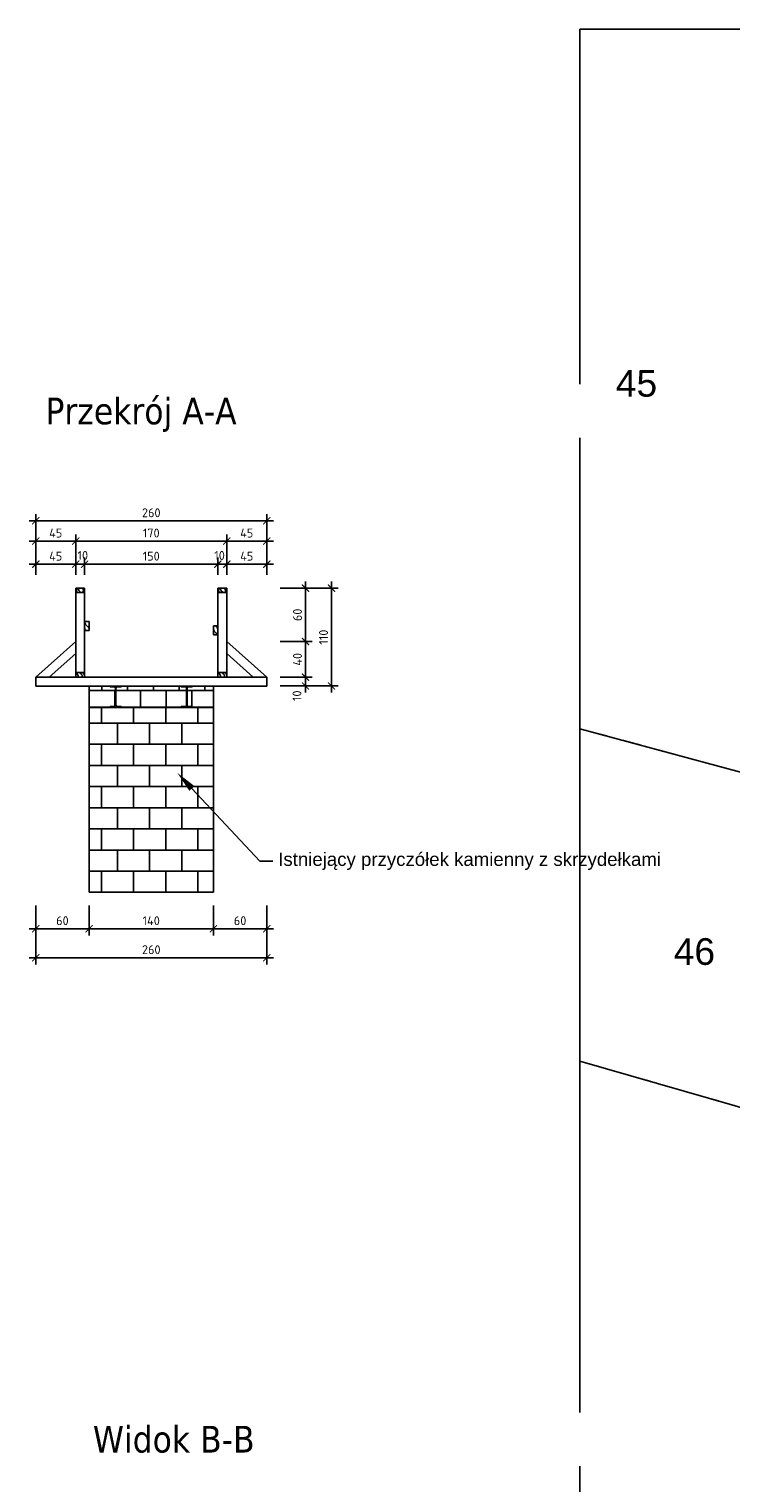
# Model space of a CAD drawing. Header units: millimetres. Extents: x 50975 to 116025, y -42779 to -16535.
# Tile 12 of 28: x 52085 to 52875, y -18388 to -16753. Entities that reach past the tile are written whole.
import ezdxf
from ezdxf import colors
from ezdxf.entities.mleader import LeaderData, LeaderLine
from ezdxf.enums import TextEntityAlignment as Align
from ezdxf.math import Vec2, Vec3

# ---------------------------------------------------------------- set-up
doc = ezdxf.new("R2010")
doc.units = ezdxf.units.MM
doc.header["$LTSCALE"] = 40
doc.header["$PDMODE"] = 35
doc.header["$PDSIZE"] = 10
for name, pattern in [('DASHDOTX2', [2, 1, -0.5, 0, -0.5]), ('EGBK02', [4, 1.5, -0.5, 1.5, -0.5]), ('EGBU01', [2, 0.5, -0.5, 0.5, -0.5])]:
    doc.linetypes.add(name, pattern=pattern)
doc.layers.get('0').transparency = 0.4
doc.layers.get('Defpoints').transparency = 0.4
doc.layers.add('DR_proj_oś', color=1, linetype='DASHDOTX2', lineweight=18, transparency=0.4)
doc.layers.add('Działki', color=105, linetype='Continuous', lineweight=0)
for name, color, linetype in [('K01', 94, 'Continuous'), ('K025', 161, 'Continuous'), ('K10', 10, 'Continuous')]:
    doc.layers.add(name, color=color, linetype=linetype)
doc.layers.add('Kontury klasyfikacyjne', color=7, linetype='Continuous', lineweight=0, true_color=0x24bc24)
doc.layers.add('Użytki gruntowe', color=7, linetype='Continuous', lineweight=0, true_color=0x008000)
doc.styles.add('DOMYSLNA_CZCIONKA', font='arial.ttf')
doc.styles.add('GA4-ATR-TEXT', font='arial.ttf', dxfattribs={"width": 0.9})
doc.styles.get("Standard").update_dxf_attribs({"font": 'isocpeur.ttf', "height": 10})
doc.linetypes.add('ZIGZAG', pattern='A,0.00254,-5.08,[131,ltypeshp.shx,S=5.08,R=0,X=-5.08,Y=0],-10.16,[131,ltypeshp.shx,S=5.08,R=180,X=5.08,Y=0],-5.08', length=20.32254)
doc.dimstyles.new('ARCHIC', dxfattribs={"dimtxt": 10, "dimasz": 8, "dimexe": 7.5, "dimexo": 15, "dimgap": 4, "dimtad": 1, "dimdec": 1, "dimrnd": 0.5, "dimtxsty": 'Standard', "dimblk": 'ARCHTICK', "dimcen": 12.5, "dimdle": 7.5, "dimclrd": 94, "dimclre": 94, "dimclrt": 151, "dimazin": 2, "dimtfac": 1, "dimtdec": 1, "dimtmove": 2, "dimatfit": 3, "dimfxl": 7.5, "dimarcsym": 0})

# ---------------------------------------------------------------- blocks, each defined once
blk = doc.blocks.new('_ArchTick')
at = {"color": 0, "linetype": 'ByBlock', "const_width": 0.15}
blk.add_lwpolyline([(-0.5, -0.5), (0.5, 0.5)], dxfattribs=at)
blk = doc.blocks.new('*D261')
at = {"layer": 'Defpoints', "color": 0}
for p in [(52307.4, -17328.7), (52137.4, -17381.7), (52307.4, -17381.7)]:
    blk.add_point(p, dxfattribs=at)
at = {"layer": 'K025', "color": 94, "lineweight": -2}
for p, q in [((52129.9, -17328.7), (52314.9, -17328.7)), ((52137.4, -17366.7), (52137.4, -17321.2)), ((52307.4, -17366.7), (52307.4, -17321.2))]:
    blk.add_line(p, q, dxfattribs=at)
at = {"layer": 'K025', "color": 94, "lineweight": -2, "xscale": 8, "yscale": 8, "zscale": 8, "rotation": 180}
blk.add_blockref('_ArchTick', (52137.4, -17328.7), dxfattribs=at)
at = {"layer": 'K025', "color": 94, "lineweight": -2, "xscale": 8, "yscale": 8, "zscale": 8}
blk.add_blockref('_ArchTick', (52307.4, -17328.7), dxfattribs=at)
at = {"layer": 'K025', "color": 151, "insert": (52222.4, -17319.7), "char_height": 10, "attachment_point": 5}
blk.add_mtext('170', dxfattribs=at)
blk = doc.blocks.new('*D262')
at = {"layer": 'Defpoints', "color": 0}
for p in [(52297.4, -17354.7), (52147.4, -17381.7), (52297.4, -17381.7)]:
    blk.add_point(p, dxfattribs=at)
at = {"layer": 'K025', "color": 94, "lineweight": -2}
for p, q in [((52147.4, -17366.7), (52147.4, -17347.2)), ((52297.4, -17366.7), (52297.4, -17347.2)), ((52139.9, -17354.7), (52304.9, -17354.7))]:
    blk.add_line(p, q, dxfattribs=at)
at = {"layer": 'K025', "color": 94, "lineweight": -2, "xscale": 8, "yscale": 8, "zscale": 8, "rotation": 180}
blk.add_blockref('_ArchTick', (52147.4, -17354.7), dxfattribs=at)
at = {"layer": 'K025', "color": 94, "lineweight": -2, "xscale": 8, "yscale": 8, "zscale": 8}
blk.add_blockref('_ArchTick', (52297.4, -17354.7), dxfattribs=at)
at = {"layer": 'K025', "color": 151, "insert": (52222.4, -17345.7), "char_height": 10, "attachment_point": 5}
blk.add_mtext('150', dxfattribs=at)
blk = doc.blocks.new('*D263')
at = {"layer": 'Defpoints', "color": 0}
for p in [(52297.4, -17354.7), (52297.4, -17381.7), (52307.4, -17381.7)]:
    blk.add_point(p, dxfattribs=at)
at = {"layer": 'K025', "color": 94, "lineweight": -2}
for p, q in [((52297.4, -17366.7), (52297.4, -17347.2)), ((52307.4, -17366.7), (52307.4, -17347.2)), ((52314.9, -17354.7), (52289.9, -17354.7))]:
    blk.add_line(p, q, dxfattribs=at)
at = {"layer": 'K025', "color": 94, "lineweight": -2, "xscale": 8, "yscale": 8, "zscale": 8, "rotation": 180}
blk.add_blockref('_ArchTick', (52297.4, -17354.7), dxfattribs=at)
at = {"layer": 'K025', "color": 94, "lineweight": -2, "xscale": 8, "yscale": 8, "zscale": 8}
blk.add_blockref('_ArchTick', (52307.4, -17354.7), dxfattribs=at)
at = {"layer": 'K025', "color": 151, "insert": (52299.3, -17344.9), "char_height": 10, "attachment_point": 5}
blk.add_mtext('10', dxfattribs=at)
blk = doc.blocks.new('*D264')
at = {"layer": 'Defpoints', "color": 0}
for p in [(52352.4, -17354.7), (52307.4, -17381.7), (52352.4, -17381.7)]:
    blk.add_point(p, dxfattribs=at)
at = {"layer": 'K025', "color": 94, "lineweight": -2}
for p, q in [((52307.4, -17366.7), (52307.4, -17347.2)), ((52352.4, -17366.7), (52352.4, -17347.2)), ((52299.9, -17354.7), (52359.9, -17354.7))]:
    blk.add_line(p, q, dxfattribs=at)
at = {"layer": 'K025', "color": 94, "lineweight": -2, "xscale": 8, "yscale": 8, "zscale": 8, "rotation": 180}
blk.add_blockref('_ArchTick', (52307.4, -17354.7), dxfattribs=at)
at = {"layer": 'K025', "color": 94, "lineweight": -2, "xscale": 8, "yscale": 8, "zscale": 8}
blk.add_blockref('_ArchTick', (52352.4, -17354.7), dxfattribs=at)
at = {"layer": 'K025', "color": 151, "insert": (52329.9, -17345.7), "char_height": 10, "attachment_point": 5}
blk.add_mtext('45', dxfattribs=at)
blk = doc.blocks.new('*D265')
at = {"layer": 'Defpoints', "color": 0}
for p in [(52147.4, -17354.7), (52137.4, -17381.7), (52147.4, -17381.7)]:
    blk.add_point(p, dxfattribs=at)
at = {"layer": 'K025', "color": 94, "lineweight": -2}
for p, q in [((52137.4, -17366.7), (52137.4, -17347.2)), ((52147.4, -17366.7), (52147.4, -17347.2)), ((52129.9, -17354.7), (52154.9, -17354.7))]:
    blk.add_line(p, q, dxfattribs=at)
at = {"layer": 'K025', "color": 94, "lineweight": -2, "xscale": 8, "yscale": 8, "zscale": 8, "rotation": 180}
blk.add_blockref('_ArchTick', (52137.4, -17354.7), dxfattribs=at)
at = {"layer": 'K025', "color": 94, "lineweight": -2, "xscale": 8, "yscale": 8, "zscale": 8}
blk.add_blockref('_ArchTick', (52147.4, -17354.7), dxfattribs=at)
at = {"layer": 'K025', "color": 151, "insert": (52145.4, -17344.9), "char_height": 10, "attachment_point": 5}
blk.add_mtext('10', dxfattribs=at)
blk = doc.blocks.new('*D266')
at = {"layer": 'Defpoints', "color": 0}
for p in [(52092.4, -17354.7), (52092.4, -17381.7), (52137.4, -17381.7)]:
    blk.add_point(p, dxfattribs=at)
at = {"layer": 'K025', "color": 94, "lineweight": -2}
for p, q in [((52092.4, -17366.7), (52092.4, -17347.2)), ((52137.4, -17366.7), (52137.4, -17347.2)), ((52144.9, -17354.7), (52084.9, -17354.7))]:
    blk.add_line(p, q, dxfattribs=at)
at = {"layer": 'K025', "color": 94, "lineweight": -2, "xscale": 8, "yscale": 8, "zscale": 8, "rotation": 180}
blk.add_blockref('_ArchTick', (52092.4, -17354.7), dxfattribs=at)
at = {"layer": 'K025', "color": 94, "lineweight": -2, "xscale": 8, "yscale": 8, "zscale": 8}
blk.add_blockref('_ArchTick', (52137.4, -17354.7), dxfattribs=at)
at = {"layer": 'K025', "color": 151, "insert": (52114.9, -17345.7), "char_height": 10, "attachment_point": 5}
blk.add_mtext('45', dxfattribs=at)
blk = doc.blocks.new('*D267')
at = {"layer": 'Defpoints', "color": 0}
for p in [(52352.4, -17305.9), (52092.4, -17381.7), (52352.4, -17381.7)]:
    blk.add_point(p, dxfattribs=at)
at = {"layer": 'K025', "color": 94, "lineweight": -2}
for p, q in [((52092.4, -17366.7), (52092.4, -17298.4)), ((52352.4, -17366.7), (52352.4, -17298.4)), ((52084.9, -17305.9), (52359.9, -17305.9))]:
    blk.add_line(p, q, dxfattribs=at)
at = {"layer": 'K025', "color": 94, "lineweight": -2, "xscale": 8, "yscale": 8, "zscale": 8, "rotation": 180}
blk.add_blockref('_ArchTick', (52092.4, -17305.9), dxfattribs=at)
at = {"layer": 'K025', "color": 94, "lineweight": -2, "xscale": 8, "yscale": 8, "zscale": 8}
blk.add_blockref('_ArchTick', (52352.4, -17305.9), dxfattribs=at)
at = {"layer": 'K025', "color": 151, "insert": (52222.4, -17296.9), "char_height": 10, "attachment_point": 5}
blk.add_mtext('260', dxfattribs=at)
blk = doc.blocks.new('*D268')
at = {"layer": 'Defpoints', "color": 0}
for p in [(52092.4, -17328.7), (52092.4, -17355.8), (52137.4, -17355.8)]:
    blk.add_point(p, dxfattribs=at)
at = {"layer": 'K025', "color": 94, "lineweight": -2}
for p, q in [((52144.9, -17328.7), (52084.9, -17328.7)), ((52092.4, -17340.8), (52092.4, -17321.2)), ((52137.4, -17340.8), (52137.4, -17321.2))]:
    blk.add_line(p, q, dxfattribs=at)
at = {"layer": 'K025', "color": 94, "lineweight": -2, "xscale": 8, "yscale": 8, "zscale": 8, "rotation": 180}
blk.add_blockref('_ArchTick', (52092.4, -17328.7), dxfattribs=at)
at = {"layer": 'K025', "color": 94, "lineweight": -2, "xscale": 8, "yscale": 8, "zscale": 8}
blk.add_blockref('_ArchTick', (52137.4, -17328.7), dxfattribs=at)
at = {"layer": 'K025', "color": 151, "insert": (52114.9, -17319.7), "char_height": 10, "attachment_point": 5}
blk.add_mtext('45', dxfattribs=at)
blk = doc.blocks.new('*D269')
at = {"layer": 'Defpoints', "color": 0}
for p in [(52352.4, -17328.7), (52307.4, -17355.8), (52352.4, -17355.8)]:
    blk.add_point(p, dxfattribs=at)
at = {"layer": 'K025', "color": 94, "lineweight": -2}
for p, q in [((52299.9, -17328.7), (52359.9, -17328.7)), ((52307.4, -17340.8), (52307.4, -17321.2)), ((52352.4, -17340.8), (52352.4, -17321.2))]:
    blk.add_line(p, q, dxfattribs=at)
at = {"layer": 'K025', "color": 94, "lineweight": -2, "xscale": 8, "yscale": 8, "zscale": 8, "rotation": 180}
blk.add_blockref('_ArchTick', (52307.4, -17328.7), dxfattribs=at)
at = {"layer": 'K025', "color": 94, "lineweight": -2, "xscale": 8, "yscale": 8, "zscale": 8}
blk.add_blockref('_ArchTick', (52352.4, -17328.7), dxfattribs=at)
at = {"layer": 'K025', "color": 151, "insert": (52329.9, -17319.7), "char_height": 10, "attachment_point": 5}
blk.add_mtext('45', dxfattribs=at)
blk = doc.blocks.new('*D270')
at = {"layer": 'Defpoints', "color": 0}
for p in [(52352.4, -17481.7), (52352.4, -17491.7), (52396, -17481.7)]:
    blk.add_point(p, dxfattribs=at)
at = {"layer": 'K025', "color": 94, "lineweight": -2}
for p, q in [((52396, -17499.2), (52396, -17474.2)), ((52367.4, -17481.7), (52403.5, -17481.7)), ((52367.4, -17491.7), (52403.5, -17491.7))]:
    blk.add_line(p, q, dxfattribs=at)
at = {"layer": 'K025', "color": 94, "lineweight": -2, "xscale": 8, "yscale": 8, "zscale": 8}
for p, rotation in [((52396, -17481.7), 90), ((52396, -17491.7), 270)]:
    blk.add_blockref('_ArchTick', p, dxfattribs=dict(at, rotation=rotation))
at = {"layer": 'K025', "color": 151, "insert": (52386.4, -17502.7), "char_height": 10, "attachment_point": 5, "rotation": 90}
blk.add_mtext('10', dxfattribs=at)
blk = doc.blocks.new('*D271')
at = {"layer": 'Defpoints', "color": 0}
for p in [(52352.4, -17441.7), (52396, -17441.7), (52352.4, -17481.7)]:
    blk.add_point(p, dxfattribs=at)
at = {"layer": 'K025', "color": 94, "lineweight": -2}
for p, q in [((52367.4, -17441.7), (52403.5, -17441.7)), ((52396, -17489.2), (52396, -17434.2)), ((52367.4, -17481.7), (52403.5, -17481.7))]:
    blk.add_line(p, q, dxfattribs=at)
at = {"layer": 'K025', "color": 94, "lineweight": -2, "xscale": 8, "yscale": 8, "zscale": 8}
for p, rotation in [((52396, -17441.7), 90), ((52396, -17481.7), 270)]:
    blk.add_blockref('_ArchTick', p, dxfattribs=dict(at, rotation=rotation))
at = {"layer": 'K025', "color": 151, "insert": (52387, -17461.7), "char_height": 10, "attachment_point": 5, "rotation": 90}
blk.add_mtext('40', dxfattribs=at)
blk = doc.blocks.new('*D272')
at = {"layer": 'Defpoints', "color": 0}
for p in [(52352.4, -17381.7), (52396, -17381.7), (52352.4, -17441.7)]:
    blk.add_point(p, dxfattribs=at)
at = {"layer": 'K025', "color": 94, "lineweight": -2}
for p, q in [((52396, -17449.2), (52396, -17374.2)), ((52367.4, -17381.7), (52403.5, -17381.7)), ((52367.4, -17441.7), (52403.5, -17441.7))]:
    blk.add_line(p, q, dxfattribs=at)
at = {"layer": 'K025', "color": 94, "lineweight": -2, "xscale": 8, "yscale": 8, "zscale": 8}
for p, rotation in [((52396, -17381.7), 90), ((52396, -17441.7), 270)]:
    blk.add_blockref('_ArchTick', p, dxfattribs=dict(at, rotation=rotation))
at = {"layer": 'K025', "color": 151, "insert": (52387, -17411.7), "char_height": 10, "attachment_point": 5, "rotation": 90}
blk.add_mtext('60', dxfattribs=at)
blk = doc.blocks.new('*D273')
at = {"layer": 'Defpoints', "color": 0}
for p in [(52352.4, -17381.7), (52352.4, -17491.7), (52425.3, -17491.7)]:
    blk.add_point(p, dxfattribs=at)
at = {"layer": 'K025', "color": 94, "lineweight": -2}
for p, q in [((52425.3, -17374.2), (52425.3, -17499.2)), ((52367.4, -17381.7), (52432.8, -17381.7)), ((52367.4, -17491.7), (52432.8, -17491.7))]:
    blk.add_line(p, q, dxfattribs=at)
at = {"layer": 'K025', "color": 94, "lineweight": -2, "xscale": 8, "yscale": 8, "zscale": 8}
for p, rotation in [((52425.3, -17381.7), 90), ((52425.3, -17491.7), 270)]:
    blk.add_blockref('_ArchTick', p, dxfattribs=dict(at, rotation=rotation))
at = {"layer": 'K025', "color": 151, "insert": (52416.3, -17436.7), "char_height": 10, "attachment_point": 5, "rotation": 90}
blk.add_mtext('110', dxfattribs=at)
blk = doc.blocks.new('A$C24377FCD')
at = {"layer": 'DR_proj_oś', "color": 7, "linetype": 'Continuous'}
for points in [[(3.8, 107.1), (-10.6, 27.8)], [(3.8, 107.1), (-10.6, 27.8)], [(3.8, 107.1), (3.8, 107.1)], [(3.8, 30.6), (3.8, 107.1)], [(3.8, 30.6), (3.8, 107.1)], [(18.2, 27.8), (3.8, 107.1)], [(18.2, 27.8), (3.8, 107.1)], [(5, 30.6), (5, 100.8)], [(8, 30.4), (8, 84)], [(-23.2, 19.4), (-72.7, 68.9)], [(-31.6, 6.8), (-72.7, 68.9)], [(-10.6, 27.8), (-72.7, 68.9)], [(-10.6, 27.8), (-72.7, 68.9)], [(-72.7, 68.9), (-31.6, 6.8)], [(11.1, 29.9), (11.1, 67.1)], [(18.2, 27.8), (80.3, 68.9)], [(80.3, 68.9), (18.2, 27.8)], [(30.9, 19.4), (80.3, 68.9)], [(39.3, 6.8), (80.3, 68.9)], [(39.3, 6.8), (80.3, 68.9)], [(-25.3, 17.1), (-64.2, 56.1)], [(-21, 21.5), (-59.9, 60.4)], [(28.6, 21.5), (67.5, 60.4)], [(33, 17.1), (71.9, 56.1)], [(-18.5, 23.4), (-47.1, 51.9)], [(14.2, 29.2), (14.2, 50.3)], [(26.2, 23.4), (54.7, 51.9)], [(-27.2, 14.7), (-55.8, 43.3)], [(-15.9, 25.1), (-34.3, 43.5)], [(-13.1, 26.6), (-21.5, 35)], [(17.2, 28.2), (17.2, 33.5)], [(20.8, 26.6), (29.2, 35)], [(23.6, 25.1), (42, 43.5)], [(34.9, 14.7), (63.4, 43.3)], [(-28.9, 12.1), (-47.3, 30.5)], [(-10.6, 27.8), (3.8, 30.6)], [(-7.7, 7.6), (3.8, 22.9)], [(-3.8, 7.6), (3.8, 22.9)], [(3.8, 22.9), (15.3, 7.6)], [(3.8, 22.9), (11.5, 7.6)], [(3.8, -7.7), (3.8, 22.9)], [(36.6, 12.1), (54.9, 30.5)], [(-30.5, 9.3), (-38.8, 17.7)], [(38.1, 9.3), (46.5, 17.7)], [(-31.6, 6.8), (-110.9, -7.7)], [(-31.6, 6.8), (-110.9, -7.7)], [(-33, 2.7), (-54.1, 2.7)], [(-32, 5.7), (-37.3, 5.7)], [(-26.8, -7.7), (-11.5, 3.8)], [(-26.8, -7.7), (-11.5, 0)], [(-11.5, 3.8), (3.8, -7.7)], [(-11.5, 0), (3.8, -7.7)], [(3.8, -7.7), (-7.7, 7.6)], [(3.8, -7.7), (-3.8, 7.6)], [(15.3, 7.6), (3.8, -7.7)], [(11.5, 7.6), (3.8, -7.7)], [(3.8, -7.7), (19.1, 3.8)], [(19.1, 0), (3.8, -7.7)], [(19.1, 3.8), (34.4, -7.7)], [(34.4, -7.7), (19.1, 0)], [(39.3, 6.8), (42.1, -7.7)], [(118.6, -7.7), (39.3, 6.8)], [(118.6, -7.7), (39.3, 6.8)], [(-110.9, -7.7), (-110.9, -7.7)], [(-34.4, -7.7), (-110.9, -7.7)], [(-110.9, -7.7), (-31.6, -22.1)], [(-34.4, -7.7), (-110.9, -7.7)], [(-110.9, -7.7), (-31.6, -22.1)], [(-34.4, -6.5), (-104.6, -6.5)], [(-34.2, -3.4), (-87.8, -3.4)], [(-33.7, -0.4), (-71, -0.4)], [(-31.6, -22.1), (-34.4, -7.7)], [(-11.5, -19.1), (-26.8, -7.7)], [(-11.5, -15.3), (-26.8, -7.7)], [(3.8, -7.7), (-26.8, -7.7)], [(3.8, -7.7), (-11.5, -19.1)], [(3.8, -7.7), (-11.5, -15.3)], [(-7.7, -22.9), (3.8, -7.7)], [(-3.8, -22.9), (3.8, -7.7)], [(19.1, -19.1), (3.8, -7.7)], [(3.8, -7.7), (15.3, -22.9)], [(3.8, -7.7), (11.5, -22.9)], [(3.8, -7.7), (3.8, -7.7)], [(3.8, -7.7), (3.8, -38.2)], [(3.8, -7.7), (3.8, -7.7)], [(3.8, -7.7), (3.8, -7.7)], [(3.8, -7.7), (3.8, -7.7)], [(19.1, -15.3), (3.8, -7.7)], [(3.8, -7.7), (34.4, -7.7)], [(34.4, -7.7), (19.1, -19.1)], [(34.4, -7.7), (19.1, -15.3)], [(39.3, -22.1), (118.6, -7.7)], [(39.3, -22.1), (118.6, -7.7)], [(42.1, -7.7), (118.6, -7.7)], [(42.1, -7.7), (118.6, -7.7)], [(42.1, -8.8), (112.3, -8.8)], [(118.6, -7.7), (118.6, -7.7)], [(39.7, -21), (44.9, -21)], [(40.7, -18), (61.8, -18)], [(41.4, -14.9), (78.6, -14.9)], [(41.8, -11.9), (95.4, -11.9)], [(-31.6, -22.1), (-72.7, -84.2)], [(-31.6, -22.1), (-72.7, -84.2)], [(-25.3, -32.4), (-64.2, -71.4)], [(-27.2, -30), (-55.8, -58.6)], [(-28.9, -27.4), (-47.3, -45.8)], [(-30.5, -24.6), (-38.8, -33)], [(3.8, -38.2), (-7.7, -22.9)], [(3.8, -38.2), (-3.8, -22.9)], [(15.3, -22.9), (3.8, -38.2)], [(11.5, -22.9), (3.8, -38.2)], [(33, -32.4), (71.9, -71.4)], [(34.9, -30), (63.4, -58.6)], [(36.6, -27.4), (54.9, -45.8)], [(38.1, -24.6), (46.5, -33)], [(39.3, -22.1), (80.3, -84.2)], [(80.3, -84.2), (39.3, -22.1)], [(-23.2, -34.7), (-72.7, -84.2)], [(-10.6, -43.1), (-72.7, -84.2)], [(-72.7, -84.2), (-10.6, -43.1)], [(-21, -36.8), (-59.9, -75.7)], [(-18.5, -38.7), (-47.1, -67.2)], [(-15.9, -40.4), (-34.3, -58.8)], [(-13.1, -41.9), (-21.5, -50.3)], [(-10.6, -43.1), (3.8, -122.4)], [(-10.6, -43.1), (3.8, -122.4)], [(-9.6, -43.5), (-9.6, -48.8)], [(18.2, -43.1), (3.8, -45.9)], [(3.8, -122.4), (18.2, -43.1)], [(3.8, -122.4), (18.2, -43.1)], [(18.2, -43.1), (80.3, -84.2)], [(18.2, -43.1), (80.3, -84.2)], [(20.8, -41.9), (29.2, -50.3)], [(23.6, -40.4), (42, -58.8)], [(26.2, -38.7), (54.7, -67.2)], [(28.6, -36.8), (67.5, -75.7)], [(30.9, -34.7), (80.3, -84.2)], [(-6.5, -44.5), (-6.5, -65.6)], [(-3.4, -45.2), (-3.4, -82.4)], [(-0.4, -45.7), (-0.4, -99.3)], [(2.7, -45.9), (2.7, -116.1)], [(3.8, -45.9), (3.8, -122.4)], [(3.8, -45.9), (3.8, -122.4)], [(3.8, -122.4), (3.8, -122.4)]]:
    blk.add_lwpolyline(points, dxfattribs=at)
for points in [[(-10.6, 27.8, 0.20208), (-31.6, 6.8)], [(18.2, 27.8, 0.096956), (3.8, 30.6)], [(39.3, 6.8, 0.202076), (18.2, 27.8)], [(-31.6, 6.8, 0.096954), (-34.4, -7.7)], [(39.3, -22.1, 0.096954), (42.1, -7.7)], [(-31.6, -22.1, 0.20208), (-10.6, -43.1)], [(18.2, -43.1, 0.20208), (39.3, -22.1)], [(-10.6, -43.1, 0.096954), (3.8, -45.9)]]:
    blk.add_lwpolyline(points, format="xyb", dxfattribs=at)
blk.add_circle((3.8, -7.7), 30.6, dxfattribs=at)
at = {"layer": 'DR_proj_oś', "color": 7, "linetype": 'Continuous', "style": 'GA4-ATR-TEXT', "width": 0.9}
blk.add_text('N', height=22.5, dxfattribs=at).set_placement((3.8, 104.3), align=Align.BOTTOM_CENTER)
blk.add_text('W', height=22.5, dxfattribs=at).set_placement((-119.6, -7.7), align=Align.MIDDLE_RIGHT)
blk.add_text('E', height=22.5, dxfattribs=at).set_placement((127.2, -7.7), align=Align.MIDDLE_LEFT)
blk.add_text('S', height=22.5, dxfattribs=at).set_placement((3.8, -131.1), align=Align.TOP_CENTER)
blk = doc.blocks.new('A$Ce664680c')
at = {"ltscale": 1.0032, "xscale": 0.15, "yscale": 0.15, "zscale": 0.15}
blk.add_blockref('A$C24377FCD', (6422999.78, 5801236.6), dxfattribs=at)
blk = doc.blocks.new('*D292')
at = {"layer": 'Defpoints', "color": 0}
for p in [(52152.4, -17723.7), (52292.4, -17723.7), (52292.4, -17764.7)]:
    blk.add_point(p, dxfattribs=at)
at = {"layer": 'K025', "color": 94, "lineweight": -2}
for p, q in [((52152.4, -17738.7), (52152.4, -17772.2)), ((52292.4, -17738.7), (52292.4, -17772.2)), ((52144.9, -17764.7), (52299.9, -17764.7))]:
    blk.add_line(p, q, dxfattribs=at)
at = {"layer": 'K025', "color": 94, "lineweight": -2, "xscale": 8, "yscale": 8, "zscale": 8, "rotation": 180}
blk.add_blockref('_ArchTick', (52152.4, -17764.7), dxfattribs=at)
at = {"layer": 'K025', "color": 94, "lineweight": -2, "xscale": 8, "yscale": 8, "zscale": 8}
blk.add_blockref('_ArchTick', (52292.4, -17764.7), dxfattribs=at)
at = {"layer": 'K025', "color": 151, "insert": (52222.4, -17755.7), "char_height": 10, "attachment_point": 5}
blk.add_mtext('140', dxfattribs=at)
blk = doc.blocks.new('*D293')
at = {"layer": 'Defpoints', "color": 0}
for p in [(52092.4, -17723.7), (52152.4, -17723.7), (52092.4, -17764.7)]:
    blk.add_point(p, dxfattribs=at)
at = {"layer": 'K025', "color": 94, "lineweight": -2}
for p, q in [((52092.4, -17738.7), (52092.4, -17772.2)), ((52152.4, -17738.7), (52152.4, -17772.2)), ((52159.9, -17764.7), (52084.9, -17764.7))]:
    blk.add_line(p, q, dxfattribs=at)
at = {"layer": 'K025', "color": 94, "lineweight": -2, "xscale": 8, "yscale": 8, "zscale": 8, "rotation": 180}
blk.add_blockref('_ArchTick', (52092.4, -17764.7), dxfattribs=at)
at = {"layer": 'K025', "color": 94, "lineweight": -2, "xscale": 8, "yscale": 8, "zscale": 8}
blk.add_blockref('_ArchTick', (52152.4, -17764.7), dxfattribs=at)
at = {"layer": 'K025', "color": 151, "insert": (52122.4, -17755.7), "char_height": 10, "attachment_point": 5}
blk.add_mtext('60', dxfattribs=at)
blk = doc.blocks.new('*D294')
at = {"layer": 'Defpoints', "color": 0}
for p in [(52292.4, -17723.7), (52352.4, -17723.7), (52352.4, -17764.7)]:
    blk.add_point(p, dxfattribs=at)
at = {"layer": 'K025', "color": 94, "lineweight": -2}
for p, q in [((52292.4, -17738.7), (52292.4, -17772.2)), ((52352.4, -17738.7), (52352.4, -17772.2)), ((52284.9, -17764.7), (52359.9, -17764.7))]:
    blk.add_line(p, q, dxfattribs=at)
at = {"layer": 'K025', "color": 94, "lineweight": -2, "xscale": 8, "yscale": 8, "zscale": 8, "rotation": 180}
blk.add_blockref('_ArchTick', (52292.4, -17764.7), dxfattribs=at)
at = {"layer": 'K025', "color": 94, "lineweight": -2, "xscale": 8, "yscale": 8, "zscale": 8}
blk.add_blockref('_ArchTick', (52352.4, -17764.7), dxfattribs=at)
at = {"layer": 'K025', "color": 151, "insert": (52322.4, -17755.7), "char_height": 10, "attachment_point": 5}
blk.add_mtext('60', dxfattribs=at)
blk = doc.blocks.new('*D295')
at = {"layer": 'Defpoints', "color": 0}
for p in [(52092.4, -17723.7), (52352.4, -17723.7), (52352.4, -17797.3)]:
    blk.add_point(p, dxfattribs=at)
at = {"layer": 'K025', "color": 94, "lineweight": -2}
for p, q in [((52092.4, -17738.7), (52092.4, -17804.8)), ((52352.4, -17738.7), (52352.4, -17804.8)), ((52084.9, -17797.3), (52359.9, -17797.3))]:
    blk.add_line(p, q, dxfattribs=at)
at = {"layer": 'K025', "color": 94, "lineweight": -2, "xscale": 8, "yscale": 8, "zscale": 8, "rotation": 180}
blk.add_blockref('_ArchTick', (52092.4, -17797.3), dxfattribs=at)
at = {"layer": 'K025', "color": 94, "lineweight": -2, "xscale": 8, "yscale": 8, "zscale": 8}
blk.add_blockref('_ArchTick', (52352.4, -17797.3), dxfattribs=at)
at = {"layer": 'K025', "color": 151, "insert": (52222.4, -17788.3), "char_height": 10, "attachment_point": 5}
blk.add_mtext('260', dxfattribs=at)

msp = doc.modelspace()

# ---------------------------------------------------------------- hatches: boundary and pattern name
at = {"layer": 'K01'}
h = msp.add_hatch(dxfattribs=at)
h.set_pattern_fill('WOOD2', color=256, scale=0.3)
h.set_pattern_definition([(108.4349, (52251.838, -17481.7207), (-7.619988, 15.240003), [2.8916, -21.20497]), (139.3987, (52250.9237, -17478.9775), (-45.7199925, 38.100003), [1.40506, -68.84787]), (136.8476, (52257.47692, -17478.0631), (-114.2999812, 106.6800216), [3.3424, -163.77725]), (109.9831, (52255.0385, -17475.7771), (-22.8599958, 60.960005), [1.7838, -87.40602]), (90, (52254.429, -17481.721), (-7.62, 7.62), [1.524, -6.096]), (118.4429, (52254.42892, -17480.1967), (53.33995305, -99.0600287), [4.15971, -203.82581]), (84.2894, (52252.4477, -17476.5391), (-7.62001, -68.5799956), [1.5316, -75.04845]), (129.8056, (52252.6001, -17475.0151), (30.4800185, -38.099985), [1.19028, -58.32382])])
h.paths.add_polyline_path([(52147.36, -17429.22), (52152.36, -17429.22), (52152.36, -17419.22), (52147.36, -17419.22)])
h.paths.add_polyline_path([(52292.36, -17434.22), (52297.36, -17434.22), (52297.36, -17424.22), (52292.36, -17424.22)])
h.paths.add_polyline_path([(52137.36, -17481.72), (52137.36, -17476.72), (52147.36, -17476.72), (52147.36, -17481.72)])
h.paths.add_polyline_path([(52137.36, -17386.72), (52147.36, -17386.72), (52147.36, -17381.72), (52137.36, -17381.72)])
h.paths.add_polyline_path([(52297.36, -17481.72), (52297.36, -17476.72), (52307.36, -17476.72), (52307.36, -17481.72)])
h.paths.add_polyline_path([(52297.36, -17386.72), (52307.36, -17386.72), (52307.36, -17381.72), (52297.36, -17381.72)])
h = msp.add_hatch(dxfattribs=at)
h.set_pattern_fill('APPIANRN', color=256, scale=0.12)
h.set_pattern_definition([(0, (52152.357, -17515.72), (0, 19.05), []), (90, (52152.357, -17515.72), (-14.478, 19.05), [19.05, -19.05])])
h.paths.add_polyline_path([(52182.67, -17513.24), (52182.67, -17494.2, -0.4142136), (52184.17, -17492.7), (52188.36, -17492.7), (52188.36, -17491.72), (52256.36, -17491.72), (52256.36, -17492.7), (52260.55, -17492.7, -0.4142136), (52262.05, -17494.2), (52262.05, -17513.24, -0.4142136), (52260.55, -17514.74), (52256.36, -17514.74), (52256.36, -17515.72), (52188.36, -17515.72), (52188.36, -17514.74), (52184.17, -17514.74, -0.4142136)])
h.paths.add_polyline_path([(52152.36, -17491.72), (52176.36, -17491.72), (52176.36, -17492.7), (52180.55, -17492.7, -0.4142136), (52182.05, -17494.2), (52182.05, -17513.24, -0.4142136), (52180.55, -17514.74), (52176.36, -17514.74), (52176.36, -17515.72), (52152.36, -17515.72)])
h.paths.add_polyline_path([(52262.67, -17513.24), (52262.67, -17494.2, -0.4142136), (52264.17, -17492.7), (52268.36, -17492.7), (52268.36, -17491.72), (52292.36, -17491.72), (52292.36, -17515.72), (52268.36, -17515.72), (52268.36, -17514.74), (52264.17, -17514.74, -0.4142136)])
h = msp.add_hatch(dxfattribs=at)
h.set_pattern_fill('APPIANRN', color=256, scale=0.15)
h.set_pattern_definition([(0, (66300.448, -9794.295), (0, 23.8125), []), (90, (66300.448, -9794.295), (-18.0975, 23.8125), [23.8125, -23.8125])])
h.paths.add_polyline_path([(52152.36, -17723.72), (52292.36, -17723.72), (52292.36, -17515.72), (52152.36, -17515.72)])

# ---------------------------------------------------------------- linework, layer by layer
for points in [[(52176.36, -17515.72), (52188.36, -17515.72), (52188.36, -17514.74), (52184.17, -17514.74, -0.4142136), (52182.67, -17513.24), (52182.67, -17494.2, -0.4142136), (52184.17, -17492.7), (52188.36, -17492.7), (52188.36, -17491.72), (52176.36, -17491.72), (52176.36, -17492.7), (52180.55, -17492.7, -0.4142136), (52182.05, -17494.2), (52182.05, -17513.24, -0.4142136), (52180.55, -17514.74), (52176.36, -17514.74)], [(52256.36, -17515.72), (52268.36, -17515.72), (52268.36, -17514.74), (52264.17, -17514.74, -0.4142136), (52262.67, -17513.24), (52262.67, -17494.2, -0.4142136), (52264.17, -17492.7), (52268.36, -17492.7), (52268.36, -17491.72), (52256.36, -17491.72), (52256.36, -17492.7), (52260.55, -17492.7, -0.4142136), (52262.05, -17494.2), (52262.05, -17513.24, -0.4142136), (52260.55, -17514.74), (52256.36, -17514.74)]]:
    msp.add_lwpolyline(points, format="xyb", close=True)
at = {"layer": 'Działki', "linetype": 'Continuous', "lineweight": 25, "flags": 128}
for points in [[(52704.78, -17539.76), (53082.08, -17641.5), (53571.53, -18134.41), (54247.48, -18382.31), (54405.73, -17384.04), (54013.49, -16752.88)], [(52704.78, -17913.62), (52997.24, -17997.54), (53472.49, -18502.14), (54151.91, -18754.16), (54247.48, -18382.31), (53571.53, -18134.41), (53082.08, -17641.5), (52704.78, -17539.76)], [(54056.35, -19224.82), (54151.91, -18754.16), (53472.49, -18502.14), (52997.24, -17997.54), (52704.78, -17913.62)]]:
    msp.add_lwpolyline(points, dxfattribs=at)
at = {"layer": 'K01'}
for p, q in [((52704.78, -16752.88), (52704.78, -18402.51)), ((55889.39, -16752.88), (52704.78, -16752.88))]:
    msp.add_line(p, q, dxfattribs=at)
at = {"layer": 'K025'}
for p, q in [((52137.36, -17481.72), (52137.36, -17381.72)), ((52137.36, -17381.72), (52147.36, -17381.72)), ((52137.36, -17381.72), (52147.36, -17381.72)), ((52137.36, -17386.72), (52147.36, -17386.72)), ((52137.36, -17386.72), (52147.36, -17386.72)), ((52147.36, -17381.72), (52147.36, -17476.72)), ((52307.36, -17381.72), (52297.36, -17381.72)), ((52297.36, -17381.72), (52297.36, -17476.72)), ((52307.36, -17386.72), (52297.36, -17386.72)), ((52307.36, -17481.72), (52307.36, -17381.72)), ((52147.36, -17419.22), (52147.36, -17429.22)), ((52147.36, -17419.22), (52152.36, -17419.22)), ((52147.36, -17429.22), (52152.36, -17429.22)), ((52152.36, -17419.22), (52152.36, -17429.22)), ((52292.36, -17424.22), (52292.36, -17434.22)), ((52297.36, -17424.22), (52292.36, -17424.22)), ((52297.36, -17424.22), (52297.36, -17434.22)), ((52137.36, -17441.72), (52092.36, -17481.72)), ((52137.36, -17481.72), (52137.36, -17441.72)), ((52297.36, -17434.22), (52292.36, -17434.22)), ((52307.36, -17481.72), (52307.36, -17441.72)), ((52307.36, -17441.72), (52352.36, -17481.72)), ((52137.36, -17455.1), (52107.41, -17481.72)), ((52307.36, -17455.1), (52337.3, -17481.72)), ((52137.36, -17481.72), (52137.36, -17476.72)), ((52137.36, -17476.72), (52147.36, -17476.72)), ((52147.36, -17476.72), (52147.36, -17481.72)), ((52307.36, -17476.72), (52297.36, -17476.72)), ((52297.36, -17476.72), (52297.36, -17481.72)), ((52307.36, -17476.72), (52297.36, -17476.72)), ((52297.36, -17476.72), (52297.36, -17481.72)), ((52307.36, -17481.72), (52307.36, -17476.72)), ((52307.36, -17481.72), (52307.36, -17476.72)), ((52137.36, -17481.72), (52092.36, -17481.72)), ((52092.36, -17481.72), (52092.36, -17491.72)), ((52137.36, -17491.72), (52092.36, -17491.72)), ((52137.36, -17481.72), (52307.36, -17481.72)), ((52137.36, -17491.72), (52307.36, -17491.72)), ((52152.36, -17515.72), (52152.36, -17491.72)), ((52256.86, -17491.72), (52256.86, -17491.72)), ((52292.36, -17515.72), (52292.36, -17491.72)), ((52307.36, -17481.72), (52352.36, -17481.72)), ((52307.36, -17491.72), (52352.36, -17491.72)), ((52352.36, -17481.72), (52352.36, -17491.72)), ((52152.36, -17515.72), (52292.36, -17515.72)), ((52152.36, -17515.72), (52152.36, -17723.72)), ((52292.36, -17723.72), (52292.36, -17515.72)), ((52152.36, -17723.72), (52292.36, -17723.72))]:
    msp.add_line(p, q, dxfattribs=at)
at = {"layer": 'Kontury klasyfikacyjne', "linetype": 'EGBK02', "lineweight": 18, "flags": 128}
for points in [[(52704.78, -17539.76), (53082.08, -17641.5), (53571.53, -18134.41), (54247.48, -18382.31), (54247.48, -18382.31), (54405.73, -17384.04), (54013.49, -16752.88)], [(54056.35, -19224.82), (54151.91, -18754.16), (53472.49, -18502.14), (52997.24, -17997.54), (52704.78, -17913.62)]]:
    msp.add_lwpolyline(points, dxfattribs=at)
at = {"layer": 'Użytki gruntowe', "linetype": 'EGBU01', "lineweight": 18, "flags": 128}
for points in [[(52704.78, -17539.76), (53082.08, -17641.5), (53571.53, -18134.41), (54247.48, -18382.31), (54247.48, -18382.31), (54405.73, -17384.04), (54013.49, -16752.88)], [(52704.78, -17913.62), (52997.24, -17997.54), (53472.49, -18502.14), (54151.91, -18754.16), (54247.48, -18382.31), (53571.53, -18134.41), (53082.08, -17641.5), (52704.78, -17539.76)], [(54056.35, -19224.82), (54151.91, -18754.16), (53472.49, -18502.14), (52997.24, -17997.54), (52704.78, -17913.62)]]:
    msp.add_lwpolyline(points, dxfattribs=at)

# ---------------------------------------------------------------- block references
at = {"xscale": 10, "yscale": 10, "zscale": 10, "rotation": 241.873337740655}
msp.add_blockref('A$Ce664680c', (-20828979.31, 83975953.15), dxfattribs=at)

# ---------------------------------------------------------------- texts
at = {"layer": 'Działki', "style": 'DOMYSLNA_CZCIONKA'}
for s, p in [('45', (52768.56, -17151.29)), ('46', (52833.73, -17790.35))]:
    msp.add_text(s, height=30, dxfattribs=at).set_placement(p, align=Align.MIDDLE_CENTER)

# ---------------------------------------------------------------- dimensions: what is measured, and where the dimension line sits
at = {"layer": 'K025'}
for base, p1, p2, picture, middle in [((52352.36, -17305.87), (52092.36, -17381.72), (52352.36, -17381.72), '*D267', (52222.36, -17296.87)), ((52307.36, -17328.71), (52137.36, -17381.72), (52307.36, -17381.72), '*D261', (52222.36, -17319.71)), ((52352.36, -17328.71), (52307.36, -17355.75), (52352.36, -17355.75), '*D269', (52329.86, -17319.71)), ((52297.36, -17354.67), (52147.36, -17381.72), (52297.36, -17381.72), '*D262', (52222.36, -17345.67)), ((52352.36, -17354.67), (52307.36, -17381.72), (52352.36, -17381.72), '*D264', (52329.86, -17345.67))]:
    dim = msp.add_linear_dim(base=base, p1=p1, p2=p2, dimstyle='ARCHIC', dxfattribs=at)
    dim.commit()
    dim.dimension.update_dxf_attribs({"geometry": picture, "text_midpoint": middle})
for base, p1, p2, angle, picture, middle in [((52092.36, -17328.71), (52137.36, -17355.75), (52092.36, -17355.75), 180, '*D268', (52114.86, -17319.71)), ((52092.36, -17354.67), (52137.36, -17381.72), (52092.36, -17381.72), 180, '*D266', (52114.86, -17345.67)), ((52396.02, -17381.72), (52352.36, -17441.72), (52352.36, -17381.72), 90, '*D272', (52387.02, -17411.72)), ((52425.34, -17491.72), (52352.36, -17381.72), (52352.36, -17491.72), 90, '*D273', (52416.34, -17436.72)), ((52396.02, -17441.72), (52352.36, -17481.72), (52352.36, -17441.72), 90, '*D271', (52387.02, -17461.72))]:
    dim = msp.add_linear_dim(base=base, p1=p1, p2=p2, angle=angle, dimstyle='ARCHIC', dxfattribs=at)
    dim.commit()
    dim.dimension.update_dxf_attribs({"geometry": picture, "text_midpoint": middle})
dim = msp.add_linear_dim(base=(52147.36, -17354.67), p1=(52137.36, -17381.72), p2=(52147.36, -17381.72), dimstyle='ARCHIC', dxfattribs=at)
dim.commit()
dim.dimension.update_dxf_attribs({"geometry": '*D265', "text_midpoint": (52145.39, -17344.93), "dimtype": 160})
for base, p1, p2, angle, picture, middle in [((52297.36, -17354.67), (52307.36, -17381.72), (52297.36, -17381.72), 180, '*D263', (52299.32, -17344.93)), ((52396.02, -17481.72), (52352.36, -17491.72), (52352.36, -17481.72), 90, '*D270', (52386.41, -17502.72))]:
    dim = msp.add_linear_dim(base=base, p1=p1, p2=p2, angle=angle, dimstyle='ARCHIC', dxfattribs=at)
    dim.commit()
    dim.dimension.update_dxf_attribs({"geometry": picture, "text_midpoint": middle, "dimtype": 160})
at = {"layer": 'K025', "color": 1}
for base, p1, p2, picture, middle in [((52092.36, -17764.7), (52152.36, -17723.72), (52092.36, -17723.72), '*D293', (52122.36, -17755.7)), ((52352.36, -17797.25), (52092.36, -17723.72), (52352.36, -17723.72), '*D295', (52222.36, -17788.25)), ((52292.36, -17764.7), (52152.36, -17723.72), (52292.36, -17723.72), '*D292', (52222.36, -17755.7)), ((52352.36, -17764.7), (52292.36, -17723.72), (52352.36, -17723.72), '*D294', (52322.36, -17755.7))]:
    dim = msp.add_linear_dim(base=base, p1=p1, p2=p2, dimstyle='ARCHIC', dxfattribs=at)
    dim.commit()
    dim.dimension.update_dxf_attribs({"geometry": picture, "text_midpoint": middle})

# ---------------------------------------------------------------- leaders
at = {"layer": 'K01', "linetype": 'ZIGZAG'}
ml = msp.add_multileader_mtext('Standard', dxfattribs=at)
ml.set_content('{\\f@Arial Unicode MS|b0|i0|c238|p34;Istniejący przyczółek kamienny z skrzydełkami}', color=256)
ml.set_leader_properties()
ml.build(insert=Vec2(0, 0))
ml.multileader.update_dxf_attribs({"text_right_attachment_type": 6, "dogleg_length": 0.36, "arrow_head_size": 24, "scale": 3})
ctx = ml.context
ctx.base_point, ctx.scale, ctx.char_height, ctx.arrow_head_size, ctx.landing_gap_size, ctx.plane_origin = Vec3(52359.33, -17688.77), 3, 15, 24, 6, Vec3(52874.36, -17610.34)
ctx.right_attachment = 6
notes = []
notes.append((ctx, [(0, (1, 1, 0), (52344.78, -17688.77), (1, 0), 14.55, [(0, [(52251.74, -17589.39)], 256, [])])]))
ctx.mtext.insert, ctx.mtext.width, ctx.mtext.flow_direction = Vec3(52365.33, -17679.07), 244.8938, 5
for ctx, leaders in notes:
    for number, flags, end, landing, length, lines in leaders:
        leader = LeaderData()
        leader.index, (leader.has_last_leader_line, leader.has_dogleg_vector, leader.attachment_direction) = number, flags
        leader.last_leader_point, leader.dogleg_vector, leader.dogleg_length = Vec3(end), Vec3(landing), length
        for number, points, colour, breaks in lines:
            line = LeaderLine()
            line.index, line.vertices, line.color, line.breaks = number, Vec3.list(points), colors.encode_raw_color(colour), breaks
            leader.lines.append(line)
        ctx.leaders.append(leader)

# ---------------------------------------------------------------- next in the draw order: texts
at = {"layer": 'K10', "char_height": 30, "width": 662.7761, "attachment_point": 1, "bg_fill": 2}
for s, insert in [('{\\fTahoma|b0|i0|c238|p34;Przekrój A-A}', (52103.32, -17167.4)), ('{\\fTahoma|b0|i0|c238|p34;Widok B-B}', (52156.69, -18323.83))]:
    msp.add_mtext(s, dxfattribs=dict(at, insert=insert))

doc.saveas('drawing.dxf')
